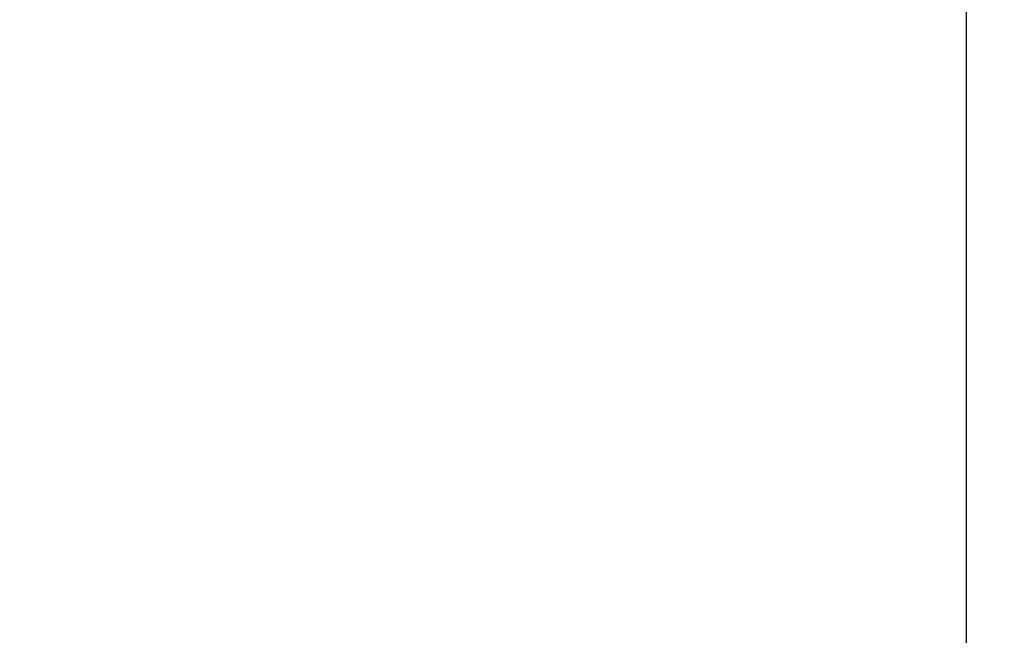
# Model space of a CAD drawing. Header units: millimetres. Extents: x -88 to 22, y -106 to 71.
# Tile 42 of 94: x -0.785 to 0.031, y 0.303 to 0.813. Entities that reach past the tile are written whole.
import ezdxf

# ---------------------------------------------------------------- set-up
doc = ezdxf.new("R2010")
doc.units = ezdxf.units.MM
doc.layers.add('G-IMPT', color=8, linetype='Continuous', lineweight=30)
doc.layers.add('P-SANR-FIXT', color=6, linetype='Continuous', lineweight=30)

# ---------------------------------------------------------------- blocks, each defined once
blk = doc.blocks.new('FFAST601-101500BF0 - 3D_FFAST601-101500BF0_D0_ipt-96632-View 1')
at = {"layer": 'G-IMPT', "lineweight": 40}
mesh = blk.add_polyface(dxfattribs=at)
corners = [(0.78488, 46, 12.47533), (0.78488, 46.5, 12.47533), (0.78488, 47, 12.47533), (0.78488, 47.5, 12.47533), (0.78488, 48, 12.47533), (-8.2664, 48, 9.37639), (-12.47533, 48, 0.78488), (-9.37639, 48, -8.2664), (-0.78488, 48, -12.47533), (-0.78488, 47.5, -12.47533), (-0.78488, 47, -12.47533), (-0.78488, 46.5, -12.47533), (-0.78488, 46, -12.47533), (-9.37639, 46, -8.2664), (-12.47533, 46, 0.78488), (-8.2664, 46, 9.37639)]
mesh.append_faces([[corners[k] for k in face] for face in [(13, 7, 10)]], dxfattribs={"vtx0": -1, "vtx1": -1, "vtx2": -1})
mesh.append_faces([[corners[k] for k in face] for face in [(5, 15, 2, 3)]], dxfattribs={"vtx0": -1, "vtx1": -1, "vtx3": -1})
mesh.append_faces([[corners[k] for k in face] for face in [(14, 15, 5, 6), (6, 7, 13, 14)]], dxfattribs={"vtx1": -1, "vtx3": -1})
mesh.append_faces([[corners[k] for k in face] for face in [(3, 4, 5), (11, 12, 13, 10)]], dxfattribs={"vtx2": -1})
mesh.append_faces([[corners[k] for k in face] for face in [(15, 0, 1, 2), (7, 8, 9, 10)]], dxfattribs={"vtx3": -1})
blk = doc.blocks.new('FFAST601-101500BF0 - Winston Pillar Tap _Lever Handle_-96633-View 1')
at = {"extrusion": (0, 1, 0)}
blk.add_blockref('FFAST601-101500BF0 - 3D_FFAST601-101500BF0_D0_ipt-96632-View 1', (0, 0), dxfattribs=at)

msp = doc.modelspace()

# ---------------------------------------------------------------- linework, layer by layer
at = {"color": 94, "lineweight": 30}
msp.add_line((0, -10.05), (0, 10.05), dxfattribs=at)

# ---------------------------------------------------------------- block references
at = {"layer": 'P-SANR-FIXT', "lineweight": 40}
msp.add_blockref('FFAST601-101500BF0 - Winston Pillar Tap _Lever Handle_-96633-View 1', (0, 0, 1.00001), dxfattribs=at)

doc.saveas('drawing.dxf')
